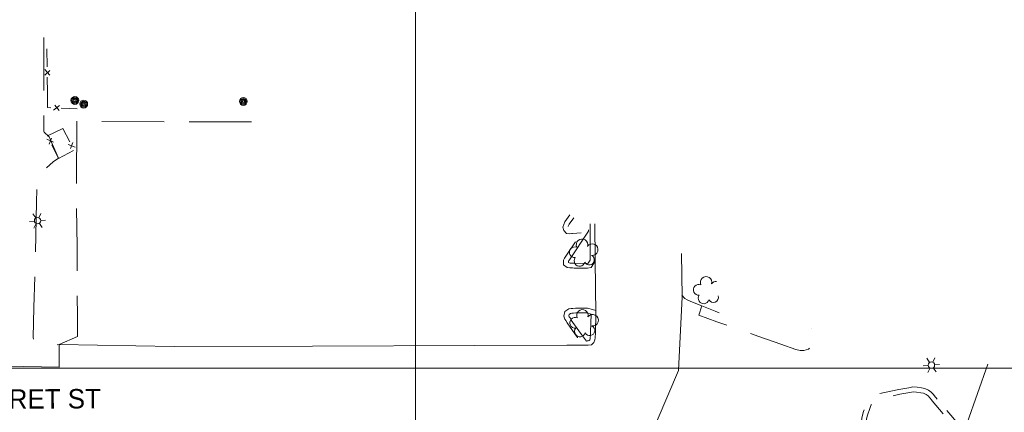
# Model space of a CAD drawing. Header units: feet. Extents: x 189384 to 191650, y 256970 to 258544.
# Tile 10 of 11: x 190796 to 191304, y 257977 to 258180. Entities that reach past the tile are written whole.
import ezdxf

# ---------------------------------------------------------------- set-up
doc = ezdxf.new("R2010")
doc.units = ezdxf.units.FT
doc.header["$MEASUREMENT"] = 0
doc.linetypes.add('DGN Style 3', pattern=[45.057933, 32.184238, -12.873695])
doc.linetypes.add('DGN Style 5', pattern=[22.528966, 9.655271, -12.873695])
for name, color, linetype, lineweight in [('E_DWY', 73, 'DGN Style 3', 0), ('E_LAND_Vegetation', 21, 'Continuous', 0), ('E_MAP_GridLines', 251, 'Continuous', 0), ('E_MAP_Limits', 21, 'DGN Style 3', 0), ('E_MISCPROP', 40, 'Continuous', 0), ('E_MISCPROP_Railing', 40, 'Continuous', 0), ('E_PATH_Sidewalk', 73, 'DGN Style 5', 0), ('E_RDWY', 40, 'Continuous', 13), ('E_RDWY_Name', 221, 'Continuous', 0)]:
    doc.layers.add(name, color=color, linetype=linetype, lineweight=lineweight)
doc.styles.add('Style-IGR_FONT_0', font='IGR_FONT_0.shx')

# ---------------------------------------------------------------- blocks, each defined once
blk = doc.blocks.new('POLE')
at = {"layer": 'E_MISCPROP', "color": 20, "linetype": 'Continuous', "lineweight": 0}
for centre, radius in [((-0.01, 0.02), 2.02), ((-0.01, 0.03), 1.52), ((0, -0.01), 1.01), ((0, 0), 0.502)]:
    blk.add_circle(centre, radius, dxfattribs=at)
blk = doc.blocks.new('LTP')
at = {"layer": 'E_MISCPROP', "color": 20, "linetype": 'Continuous', "lineweight": 0}
for p, q in [((-1.64, 0.07), (-4.24, 0.14)), ((-0.8, 1.43), (-2, 3.73)), ((0.9, 1.42), (2.27, 3.65)), ((-0.88, -1.42), (-2.24, -3.61)), ((0.76, -1.47), (2, -3.65)), ((1.64, -0.02), (4.16, -0.09))]:
    blk.add_line(p, q, dxfattribs=at)
blk.add_circle((0, 0), 1.64, dxfattribs=at)
blk = doc.blocks.new('LTP_2')
at = {"layer": 'E_MISCPROP', "color": 20, "linetype": 'Continuous', "lineweight": 0}
for p, q in [((-1.63, 0.07), (-4.24, 0.14)), ((-0.8, 1.43), (-2, 3.73)), ((0.9, 1.42), (2.27, 3.65)), ((-0.88, -1.42), (-2.24, -3.61)), ((0.76, -1.47), (2, -3.65)), ((1.64, -0.02), (4.16, -0.09))]:
    blk.add_line(p, q, dxfattribs=at)
blk.add_circle((0, 0), 1.64, dxfattribs=at)
blk = doc.blocks.new('TREE')
at = {"layer": 'E_LAND_Vegetation', "color": 93, "linetype": 'Continuous', "lineweight": 0}
for centre, radius, start, end in [((-1.47, 4.28), 2.78, 1.3945, 209.1675), ((3.57, 2.42), 2.97, 278.4236, 139.6575), ((-4.47, 0.2), 2.78, 78.0715, 279.0825), ((-2.01, -4.2), 2.61, 140.7796, 358.7122), ((3.46, -3.43), 2.97, 196.0744, 79.0477)]:
    blk.add_arc(centre, radius, start, end, dxfattribs=at)

msp = doc.modelspace()

# ---------------------------------------------------------------- linework, layer by layer
at = {"layer": 'E_DWY', "color": 51, "linetype": 'DGN Style 3', "lineweight": 0, "flags": 128}
for points in [[(190915.5, 258127.05), (190874.36, 258126.95), (190825.36, 258127.32), (190825.1, 258094.73), (190825.46, 258062.74), (190825.63, 258026.87), (190825.6, 258016.36), (190816.23, 258012.18), (190814.3, 258011.84), (190812.14, 258011.94), (190807.39, 258012.74), (190805.16, 258013.48), (190803.69, 258014.08), (190803.01, 258014.98), (190802.72, 258015.76), (190803.19, 258031.35), (190803.85, 258055.07), (190804.54, 258085.5), (190804.74, 258095.64), (190805.27, 258097.93), (190805.71, 258098.64), (190808.34, 258101.99), (190813.08, 258106.44), (190815.84, 258108.22), (190811.13, 258119.32), (190808.42, 258121.64), (190808.24, 258121.99), (190808.32, 258129.24), (190808.44, 258134.73), (190808.26, 258143.66), (190808.32, 258170.38)], [(191085.6, 258069.73), (191081.16, 258069.42), (191080.73, 258069.35), (191079.79, 258069.21), (191077.92, 258069.38), (191076.55, 258070.91), (191076.13, 258072.71), (191076.57, 258074.14), (191077.16, 258075.43), (191079.71, 258078.97)], [(191090.22, 258055.73), (191089.16, 258054.15), (191088.53, 258054.03), (191082.02, 258054.08), (191081.22, 258054.14), (191080.45, 258054.19), (191079.84, 258054.19), (191079.33, 258054.25), (191078.97, 258054.51), (191078.98, 258054.98), (191079.21, 258055.42), (191079.51, 258055.93), (191089.29, 258070.57), (191089.41, 258072.51), (191080.88, 258071.9), (191080.36, 258071.82), (191079.71, 258071.73), (191079.13, 258071.78), (191078.84, 258072.1), (191078.72, 258072.62), (191078.91, 258073.25), (191079.33, 258074.17), (191081.74, 258077.51)], [(191092.73, 258055.07), (191092.3, 258054.34), (191090.66, 258051.89), (191088.76, 258051.53), (191081.93, 258051.59), (191081.05, 258051.64), (191080.36, 258051.69), (191079.71, 258051.69), (191078.4, 258051.83), (191076.44, 258053.26), (191076.49, 258055.64), (191077.03, 258056.64), (191077.39, 258057.25), (191085.69, 258069.68)], [(191137.59, 258037.56), (191139.12, 258035.83), (191140.22, 258035.18), (191142.18, 258034.33), (191147.75, 258032.06), (191146.2, 258027.36), (191155.57, 258023.96), (191169.2, 258019.16), (191177.3, 258016.31), (191188.58, 258012.43), (191196.26, 258009.7), (191198.64, 258009.12), (191200.52, 258009.15), (191202.86, 258009.87), (191204.7, 258011.02), (191205.5, 258012.08), (191206.34, 258013.54), (191206.9, 258015), (191207.19, 258015.86), (191207.3, 258016.42), (191207.28, 258017.53), (191207.11, 258017.94), (191206.77, 258018.54), (191205.51, 258020.02), (191204.61, 258020.64), (191204.52, 258020.68)], [(191093.16, 258029.69), (191091.42, 258030.22), (191088.86, 258030.99), (191086.54, 258030.97), (191085.37, 258030.99), (191084.06, 258030.98), (191082.6, 258030.96), (191081.31, 258030.83), (191080.49, 258030.75), (191079.22, 258030.55), (191077.15, 258029.19), (191076.66, 258026.8), (191077.21, 258025.34), (191077.69, 258024.6), (191078.38, 258023.41), (191082.36, 258017.71), (191083.73, 258015.89), (191086.28, 258012.48), (191086.76, 258011.83)], [(191090.69, 258027.83), (191088.5, 258028.49), (191086.53, 258028.47), (191085.36, 258028.49), (191084.09, 258028.48), (191082.74, 258028.46), (191081.55, 258028.34), (191080.8, 258028.27), (191080.14, 258028.17), (191079.39, 258027.68), (191079.25, 258027.01), (191079.45, 258026.47), (191079.82, 258025.91), (191080.49, 258024.76), (191084.39, 258019.17), (191085.73, 258017.39), (191088.28, 258013.98)], [(191252.83, 257961.38), (191235.14, 257967.76), (191233.95, 257968.2), (191233, 257968.7), (191232.1, 257969.26), (191231.27, 257970.04), (191230.57, 257971.18), (191230.19, 257972.75), (191230.39, 257974.18), (191230.75, 257975.84), (191231.28, 257977.61), (191231.82, 257979.1), (191232.22, 257980.16), (191232.61, 257981.14), (191232.9, 257981.89), (191233.2, 257982.8), (191233.5, 257983.66), (191234.41, 257985.23), (191235.8, 257986), (191236.75, 257986.27), (191237.48, 257986.45), (191242.05, 257987.38), (191249.45, 257989.02), (191254.73, 257989.92), (191256.73, 257990.31), (191258.89, 257990.16), (191261.17, 257989.79), (191262.94, 257989.49), (191264.87, 257988.66), (191266.25, 257987.59), (191267.39, 257986.36), (191268.22, 257985.28), (191268.6, 257984.86), (191274.21, 257978.14)], [(191253.68, 257963.74), (191236, 257970.1), (191234.98, 257970.49), (191234.24, 257970.88), (191233.63, 257971.25), (191233.23, 257971.63), (191232.91, 257972.16), (191232.73, 257972.88), (191232.85, 257973.74), (191233.17, 257975.21), (191233.66, 257976.83), (191234.17, 257978.24), (191234.55, 257979.26), (191234.93, 257980.23), (191235.25, 257981.04), (191235.56, 257981.99), (191235.78, 257982.6), (191236.23, 257983.38), (191236.76, 257983.68), (191237.39, 257983.85), (191238.03, 257984.01), (191242.57, 257984.93), (191249.93, 257986.56), (191255.19, 257987.46), (191256.88, 257987.79), (191258.6, 257987.67), (191260.76, 257987.32), (191262.22, 257987.08), (191263.59, 257986.49), (191264.56, 257985.74), (191265.48, 257984.75), (191266.3, 257983.67), (191266.72, 257983.22), (191272.29, 257976.54)], [(191274.19, 257978.16), (191280.23, 257971.09), (191280.75, 257970.2), (191281.29, 257969.18), (191281.41, 257967.9), (191281.23, 257966.76), (191280.85, 257965.28), (191280.35, 257963.42), (191279.83, 257961.67), (191279.31, 257960.19), (191278.73, 257958.71), (191278.14, 257957.43), (191277.58, 257956.49), (191276.89, 257955.67), (191275.78, 257954.78), (191274.41, 257954.4), (191273.24, 257954.31), (191272.09, 257954.47), (191258.55, 257959.34), (191252.84, 257961.38)]]:
    msp.add_lwpolyline(points, dxfattribs=at)
at = {"layer": 'E_LAND_Vegetation', "color": 93, "linetype": 'Continuous', "lineweight": 0}
for centre, radius, start, end in [((191146.27, 258040.4), 2.78, 67.4216, 275.1946), ((191150.02, 258044.25), 2.97, 344.4507, 205.6846), ((191155.32, 258041.78), 2.97, 87.954, 145.0748), ((191148.78, 258036), 2.78, 144.0986, 345.1096), ((191153.8, 258036.47), 2.61, 206.8067, 17.35)]:
    msp.add_arc(centre, radius, start, end, dxfattribs=at)
at = {"layer": 'E_MAP_GridLines', "color": 161, "linetype": 'Continuous', "lineweight": 0}
for p, q in [((191000, 257000), (191000, 258500)), ((189500, 258000), (191500, 258000))]:
    msp.add_line(p, q, dxfattribs=at)
at = {"layer": 'E_MAP_Limits', "color": 73, "linetype": 'DGN Style 3', "lineweight": 0, "flags": 128}
msp.add_lwpolyline([(191295.36, 258002.14), (191237.78, 257837.66), (190873.22, 257154.83)], dxfattribs=at)
at = {"layer": 'E_MISCPROP_Railing', "color": 40, "linetype": 'Continuous', "lineweight": 0}
for p, q in [((190811.46, 258150.99), (190808.78, 258153.99)), ((190808.82, 258151.1), (190811.38, 258153.41)), ((190816.43, 258135.49), (190813.28, 258132.98)), ((190816.18, 258132.85), (190814.01, 258135.54)), ((190813.32, 258116.46), (190809.78, 258117.97)), ((190810.99, 258115.48), (190812.27, 258118.52)), ((190820.91, 258115.27), (190824.51, 258113.88)), ((190823.22, 258116.33), (190822.04, 258113.24))]:
    msp.add_line(p, q, dxfattribs=at)
at = {"layer": 'E_MISCPROP_Railing', "color": 40, "linetype": 'Continuous', "lineweight": 0, "flags": 128}
for points in [[(190809.99, 258155.4), (190809.87, 258164.65)], [(190810.16, 258141.89), (190810.05, 258150.02)], [(190811.94, 258134.26), (190810.25, 258134.34), (190810.16, 258141.89)], [(190825.44, 258133.68), (190817.31, 258134.03)], [(190810.26, 258119.68), (190810.22, 258119.75), (190818.08, 258123.61)], [(190818.08, 258123.61), (190821.7, 258116.71)], [(190815.88, 258108.05), (190812.5, 258115.05)], [(190823.63, 258112.29), (190815.86, 258108.04)]]:
    msp.add_lwpolyline(points, dxfattribs=at)
at = {"layer": 'E_PATH_Sidewalk', "color": 51, "linetype": 'DGN Style 5', "lineweight": 0, "flags": 128}
msp.add_lwpolyline([(191147.75, 258032.06), (191154.66, 258029.45), (191156.97, 258028.49), (191157.08, 258028.64), (191159.03, 258034.15)], dxfattribs=at)
at = {"layer": 'E_RDWY', "color": 21, "linetype": 'Continuous', "lineweight": 13, "flags": 128}
for points in [[(191090.14, 258074.36), (191090.22, 258055.73)], [(191092.64, 258074.37), (191092.72, 258055.74)], [(191137.4, 258059.06), (191137.6, 258036.83), (191135.8, 257998.78), (191124.75, 257973.07)], [(191089.22, 258011.82), (191090.92, 258012.07), (191092.16, 258013.19), (191092.67, 258014.56), (191092.77, 258015.7), (191092.85, 258016.55), (191092.89, 258017.45), (191092.93, 258018.4), (191093.19, 258027.76), (191092.72, 258055.74)], [(191088.28, 258013.98), (191088.69, 258014.08), (191089.11, 258014.17), (191089.69, 258014.33), (191090.03, 258014.63), (191090.21, 258015.11), (191090.28, 258015.93), (191090.35, 258016.72), (191090.4, 258017.56), (191090.43, 258018.48), (191090.69, 258027.83)], [(190816.23, 258012.18), (190816.28, 258000.49), (190788.7, 258000.99), (190744.98, 258001.2), (190691.67, 258001.64), (190650.06, 258001.97), (190623.44, 258001.94), (190623.13, 258003.56)], [(190816.23, 258012.18), (190875.62, 258011.23), (190946.96, 258011.3), (191030.71, 258011.65), (191078.17, 258011.86), (191089.22, 258011.82)]]:
    msp.add_lwpolyline(points, dxfattribs=at)

# ---------------------------------------------------------------- block references
at = {"layer": 'E_LAND_Vegetation', "color": 93, "linetype": 'Continuous', "lineweight": 0, "xscale": 0.9999983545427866, "yscale": 0.9999983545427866, "zscale": 0.9999983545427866, "rotation": 66.02708139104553}
for p in [(191086.75, 258059.34), (191086.99, 258022.96)]:
    msp.add_blockref('TREE', p, dxfattribs=at)
at = {"layer": 'E_MISCPROP', "color": 20, "linetype": 'Continuous', "lineweight": 0}
for name, p, xscale, yscale, zscale, rotation in [('POLE', (190824.35, 258138.01), 1.000001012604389, 1.000001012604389, 1.000001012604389, 66.26490413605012), ('POLE', (190911.25, 258137.51), 1.000001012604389, 1.000001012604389, 1.000001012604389, 66.26490413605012), ('POLE', (190828.92, 258136.13), 1.000001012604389, 1.000001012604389, 1.000001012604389, 66.26490413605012), ('LTP', (190805.06, 258076.02), 1.000001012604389, 1.000001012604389, 1.000001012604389, 66.26490413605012), ('LTP_2', (191266.3, 258001.56), 0.9999984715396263, 0.9999984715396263, 0.9999984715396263, 66.23277580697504)]:
    msp.add_blockref(name, p, dxfattribs=dict(at, xscale=xscale, yscale=yscale, zscale=zscale, rotation=rotation))

# ---------------------------------------------------------------- texts
at = {"layer": 'E_RDWY_Name', "style": 'Style-IGR_FONT_0', "width": 0.999823}
msp.add_text('MARGARET ST', height=10, rotation=0.267, dxfattribs=at).set_placement((190741.18, 257978.85))

doc.saveas('drawing.dxf')
